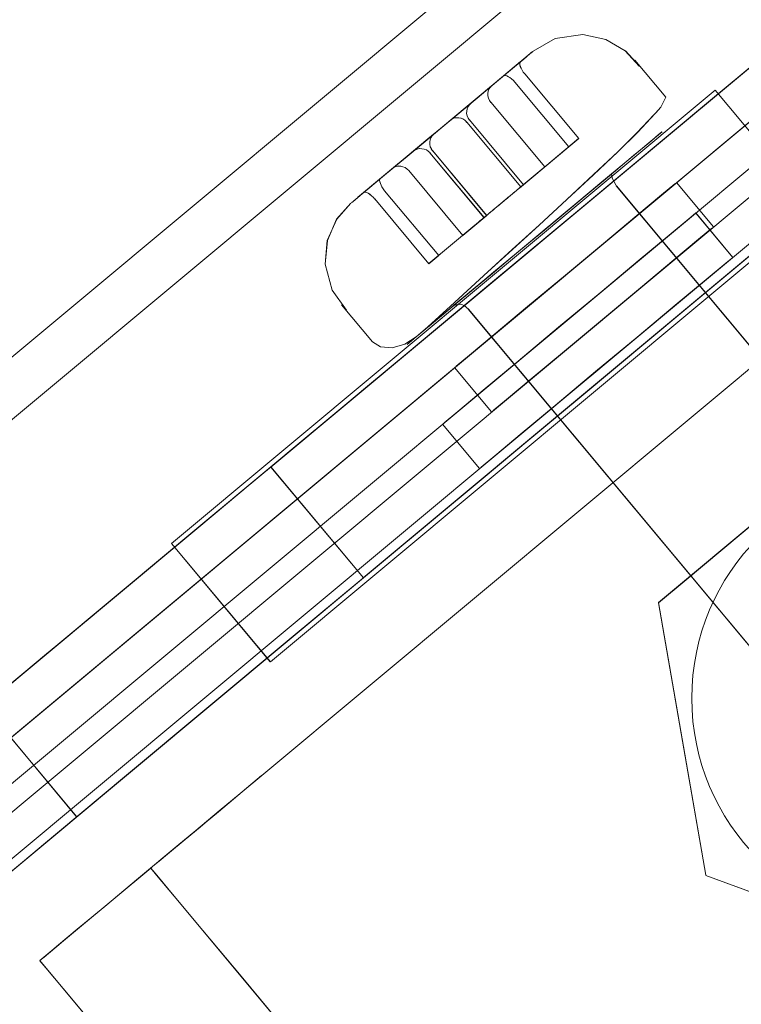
# Model space of a CAD drawing. Header units: millimetres. Extents: x -125266 to 274256, y -711690 to -301689.
# Tile 100 of 256: x -53592 to -53577, y -360702 to -360682. Entities that reach past the tile are written whole.
import ezdxf

# ---------------------------------------------------------------- set-up
doc = ezdxf.new("R2010")
doc.units = ezdxf.units.MM
for name, color, linetype, lineweight in [('AD Wall', 8, 'Continuous', 15), ('ARCH', 7, 'Continuous', 0), ('Equipment', 8, 'Continuous', 0), ('Legend', 5, 'Continuous', 0), ('MEPTEK-TEXT1', 7, 'Continuous', 30)]:
    doc.layers.add(name, color=color, linetype=linetype, lineweight=lineweight)
doc.layers.add('Light Equipment', color=8, linetype='Continuous')
doc.styles.get("Standard").update_dxf_attribs({"font": 'ARIALN.TTF'})
pattern_1 = [(22.867872, (419150.544, -703283.92), (-30.845707, 73.1364), [])]

# ---------------------------------------------------------------- blocks, each defined once
blk = doc.blocks.new('A$Cf0359734')
at = {"layer": 'Equipment', "extrusion": (0, 0, -1), "elevation": -15}
for points in [[(-610.078, 1224.798, -3.802846), (-1131.035, 947.449, 3.802846)], [(-563.585, 1106.137, -3.146449), (-1057.949, 842.946, 3.146449)]]:
    blk.add_lwpolyline(points, format="xyb", close=True, dxfattribs=at)
for points in [[(-591.722, 1158.987, -3.538831), (-1086.084, 895.797), (-1091.774, 906.486), (-1091.58, 906.121), (-1086.084, 895.797), (-1084.559, 898.382), (-1083.015, 900.957), (-1081.46, 903.525), (-1079.888, 906.087), (-1078.303, 908.636), (-1076.702, 911.181)], [(-1077.22, 914.233), (-1087.359, 908.836), (-1091.168, 906.808, 3.626728), (-598.019, 1169.352)], [(-597.218, 1169.311, -3.616317), (-1091.58, 906.121), (-1091.532, 906.208), (-1091.475, 906.293), (-1091.426, 906.38), (-1091.369, 906.465), (-1091.32, 906.552), (-1091.272, 906.639), (-1091.215, 906.724), (-1091.168, 906.808), (-598.022, 1169.351)], [(-597.218, 1169.31, -3.616317), (-1091.582, 906.12, 3.616317), (-597.219, 1169.312)], [(-591.722, 1158.988, -3.538831), (-1086.084, 895.795), (-1084.554, 898.384), (-1083.015, 900.956), (-1081.455, 903.526), (-1079.889, 906.086), (-1078.304, 908.635), (-1076.703, 911.179)], [(-599.158, 1041.719, -0.011713), (-984.646, 836.489), (-990.409, 833.326), (-995.883, 829.759), (-1000.962, 825.886), (-1005.713, 821.665), (-1011.224, 815.871), (-1016.164, 809.592), (-1020.378, 803.047), (-1023.979, 796.101), (-1025.529, 792.694), (-1080.437, 895.526, 3.572618), (-594.649, 1154.151, -3.572618), (-1080.436, 895.526, 3.572618), (-594.65, 1154.151, -3.572618), (-1080.31, 895.593), (-1031.842, 804.552), (-1031.857, 804.516), (-1031.842, 804.552)], [(-546.271, 1063.035, -2.890001), (-1031.776, 804.429), (-1025.527, 792.692)]]:
    blk.add_lwpolyline(points, format="xyb", dxfattribs=at)
for points in [[(-251.206, 455.537), (-293.505, 534.988), (-288.21, 537.807), (-293.505, 534.988)], [(-251.206, 455.537), (-293.505, 534.988)], [(-256.117, 451.869), (-299.289, 532.962), (-300.348, 532.398)], [(-256.117, 451.87), (-299.29, 532.962)], [(-299.29, 532.961), (-300.349, 532.398), (-257.176, 451.305)], [(-300.349, 532.398), (-257.177, 451.306), (-257.543, 451.661), (-258.157, 451.884), (-258.968, 452.003), (-259.847, 452.072)], [(-258.62, 452.438), (-257.561, 453.002), (-298.665, 530.208)], [(-298.665, 530.209), (-257.562, 453.003)], [(-299.724, 529.644), (-258.621, 452.438), (-257.562, 453.001)], [(-299.725, 529.645), (-258.621, 452.439)], [(-269.897, 479.578), (-269.852, 479.494), (-269.717, 479.239), (-269.5, 478.832), (-269.209, 478.287), (-268.851, 477.614), (-268.446, 476.852), (-268.006, 476.026), (-267.546, 475.163), (-267.634, 475.327), (-267.896, 475.819), (-268.324, 476.624), (-268.916, 477.736), (-269.655, 479.123), (-270.531, 480.77), (-271.526, 482.638), (-272.623, 484.698), (-273.798, 486.906), (-275.033, 489.225), (-276.304, 491.612), (-277.589, 494.026), (-278.857, 496.409), (-280.095, 498.733), (-281.27, 500.941)], [(-286.346, 510.475), (-286.259, 510.311), (-285.996, 509.818), (-285.568, 509.013), (-284.979, 507.907), (-284.238, 506.515), (-283.361, 504.868), (-282.366, 502.999), (-281.27, 500.94), (-280.094, 498.732), (-278.86, 496.413), (-277.589, 494.025), (-276.306, 491.616), (-275.035, 489.229), (-273.798, 486.905), (-272.622, 484.697), (-271.526, 482.637), (-270.531, 480.768), (-269.654, 479.122), (-268.916, 477.735), (-268.324, 476.623), (-267.895, 475.818), (-267.633, 475.326), (-267.546, 475.162)], [(-281.09, 500.602), (-280.146, 498.829), (-279.125, 496.912), (-278.049, 494.89), (-276.947, 492.82), (-275.842, 490.744), (-274.768, 488.727), (-273.745, 486.805), (-272.803, 485.037), (-271.961, 483.454), (-271.242, 482.104), (-270.664, 481.019), (-270.241, 480.225), (-269.982, 479.737), (-269.897, 479.579)], [(-285.015, 501.59), (-283.918, 499.531), (-282.743, 497.323), (-281.506, 494.999), (-280.237, 492.617), (-278.952, 490.202), (-277.681, 487.815), (-276.446, 485.496), (-275.271, 483.288), (-274.175, 481.229), (-273.18, 479.36), (-272.303, 477.713), (-271.565, 476.326), (-270.973, 475.214), (-270.544, 474.409), (-270.282, 473.917), (-270.195, 473.753), (-267.548, 475.162), (-270.195, 473.753), (-260.795, 456.097)], [(-285.014, 501.589), (-283.918, 499.53), (-282.743, 497.322), (-281.508, 495.003), (-280.237, 492.615), (-278.954, 490.207), (-277.683, 487.819), (-276.446, 485.495), (-275.27, 483.287), (-274.174, 481.227), (-273.179, 479.359), (-272.302, 477.712), (-271.564, 476.325), (-270.972, 475.213), (-270.544, 474.408), (-270.282, 473.916), (-270.194, 473.752)], [(-272.546, 478.169), (-272.63, 478.328), (-272.889, 478.815), (-273.312, 479.609), (-273.89, 480.694), (-274.609, 482.044), (-275.452, 483.627), (-276.393, 485.395), (-277.416, 487.317), (-278.49, 489.334), (-279.595, 491.41), (-280.697, 493.48), (-281.774, 495.502), (-282.794, 497.419), (-283.738, 499.192), (-284.578, 500.77), (-285.297, 502.12), (-285.875, 503.205), (-286.3, 504.005), (-286.557, 504.487), (-286.644, 504.651), (-283.997, 506.06), (-286.644, 504.651)], [(-280.353, 499.219), (-273.538, 486.417)], [(-276.186, 485.007), (-283.002, 497.809), (-280.355, 499.218), (-283.002, 497.809)], [(-277.489, 497.014), (-277.099, 497.201), (-276.637, 497.264), (-276.152, 497.182), (-275.656, 496.889), (-275.331, 496.471)], [(-278.243, 496.621), (-277.359, 497.092)], [(-279.14, 497.149), (-279.14, 497.149)], [(-278.211, 496.355), (-278.225, 496.395), (-278.244, 496.623)], [(-275.243, 496.306), (-275.324, 496.459), (-275.316, 496.443), (-275.293, 496.401), (-275.212, 496.247), (-275.068, 495.977), (-274.865, 495.596), (-274.617, 495.13), (-274.338, 494.606), (-274.062, 494.087), (-273.802, 493.6), (-273.583, 493.187), (-273.27, 492.6), (-273.103, 492.287)], [(-273.102, 492.285), (-273.063, 492.211), (-273.021, 492.132), (-273.052, 492.19), (-273.133, 492.343), (-273.277, 492.613), (-273.48, 492.995), (-273.728, 493.461), (-274.007, 493.985), (-274.283, 494.503), (-274.543, 494.991), (-274.762, 495.404), (-275.075, 495.991), (-275.242, 496.304)], [(-274.326, 494.584), (-274.955, 495.764), (-275.172, 496.172)], [(-275.317, 490.06), (-275.461, 490.343), (-275.733, 490.919), (-276.187, 491.873), (-276.482, 492.491), (-276.807, 493.167), (-277.14, 493.88), (-277.458, 494.567), (-277.745, 495.195), (-277.97, 495.721), (-278.212, 496.353)], [(-274.645, 494.647), (-274.606, 494.675), (-274.569, 494.708), (-274.538, 494.752), (-274.523, 494.801), (-274.513, 494.846), (-274.512, 494.895), (-274.524, 494.943), (-274.541, 494.988), (-275.17, 496.169)], [(-275.17, 496.17), (-275.167, 496.151), (-275.169, 496.13), (-275.182, 496.103), (-275.203, 496.078), (-275.229, 496.05), (-275.266, 496.017), (-275.305, 495.989), (-275.348, 495.967)], [(-276.764, 494.908), (-276.891, 495.146), (-275.345, 495.969)], [(-275.22, 495.731), (-275.178, 495.754), (-275.133, 495.771), (-275.09, 495.78), (-275.053, 495.786), (-275.015, 495.793), (-274.986, 495.788), (-274.967, 495.778), (-274.953, 495.765)], [(-276.136, 493.728), (-276.765, 494.909), (-275.219, 495.732)], [(-274.803, 495.479), (-274.281, 494.5), (-274.309, 494.539), (-274.339, 494.571), (-274.378, 494.591), (-274.421, 494.609), (-274.467, 494.618), (-274.52, 494.617), (-274.568, 494.605), (-274.611, 494.582)], [(-274.54, 494.986), (-274.802, 495.478), (-274.785, 495.433), (-274.776, 495.39), (-274.78, 495.347), (-274.79, 495.301), (-274.807, 495.258), (-274.838, 495.214), (-274.875, 495.181), (-274.915, 495.153)], [(-274.913, 495.158), (-276.459, 494.334), (-276.197, 493.842)], [(-276.261, 493.963), (-276.458, 494.334), (-276.89, 495.144)], [(-280.173, 494.5), (-279.114, 495.064)], [(-275.844, 491.05), (-275.996, 491.336), (-276.284, 491.876), (-276.484, 492.252), (-276.718, 492.692), (-276.974, 493.173), (-277.225, 493.645), (-277.453, 494.073), (-277.636, 494.418), (-277.769, 494.666), (-277.845, 494.809), (-277.873, 494.862), (-277.797, 494.719)], [(-274.325, 494.582), (-274.063, 494.089)], [(-274.61, 494.585), (-276.156, 493.762)], [(-274.645, 494.65), (-276.19, 493.827)], [(-277.798, 494.72), (-277.645, 494.434), (-277.358, 493.894), (-277.158, 493.519), (-276.924, 493.079), (-276.667, 492.597), (-276.416, 492.126), (-276.188, 491.697), (-276.005, 491.353), (-275.873, 491.104), (-275.796, 490.961), (-275.771, 490.914), (-275.844, 491.051)], [(-277.981, 494.534), (-277.842, 494.642), (-277.796, 494.721)], [(-280.782, 494.065), (-279.724, 494.629)], [(-274.02, 494.009), (-274.282, 494.501)], [(-276.155, 493.763), (-276.459, 494.335)], [(-288.354, 489.011), (-277.983, 494.533)], [(-273.174, 492.419), (-273.391, 492.827), (-274.019, 494.007)], [(-274.065, 494.093), (-273.543, 493.113), (-273.805, 493.605)], [(-274.064, 494.092), (-274.047, 494.046), (-274.038, 494.004), (-274.042, 493.961), (-274.051, 493.915), (-274.069, 493.871), (-274.1, 493.828), (-274.137, 493.795), (-274.176, 493.767)], [(-276.197, 493.844), (-276.192, 493.833), (-276.189, 493.828), (-276.192, 493.833), (-276.197, 493.844), (-276.209, 493.865), (-276.223, 493.891), (-276.24, 493.923), (-276.262, 493.965)], [(-274.143, 493.707), (-274.097, 493.724), (-274.049, 493.736), (-274.001, 493.734), (-273.955, 493.725), (-273.904, 493.705), (-273.863, 493.679), (-273.83, 493.642), (-273.802, 493.603)], [(-275.416, 492.376), (-275.721, 492.948), (-274.175, 493.771)], [(-275.894, 493.273), (-276.156, 493.765)], [(-276.135, 493.727), (-276.113, 493.684), (-276.09, 493.642), (-276.068, 493.6), (-276.045, 493.557), (-276.025, 493.52), (-276.008, 493.488), (-275.991, 493.457), (-275.98, 493.435)], [(-273.804, 493.603), (-273.175, 492.423)], [(-275.687, 492.885), (-274.141, 493.708)], [(-275.982, 493.438), (-275.719, 492.946)], [(-275.418, 492.376), (-273.872, 493.199), (-273.827, 493.217), (-273.779, 493.229), (-273.731, 493.227), (-273.688, 493.223), (-273.639, 493.208), (-273.598, 493.182), (-273.568, 493.151), (-273.54, 493.111)], [(-275.74, 492.984), (-275.763, 493.027), (-275.785, 493.069), (-275.808, 493.111), (-275.83, 493.154), (-275.85, 493.191), (-275.867, 493.223), (-275.884, 493.254), (-275.892, 493.27)], [(-275.111, 491.802), (-275.739, 492.983)], [(-275.112, 491.801), (-273.566, 492.625), (-273.524, 492.647), (-273.485, 492.675), (-273.453, 492.705), (-273.427, 492.733), (-273.401, 492.76), (-273.388, 492.787), (-273.386, 492.809), (-273.389, 492.828)], [(-275.614, 492.748), (-274.986, 491.567)], [(-275.417, 492.377), (-275.679, 492.87)], [(-275.678, 492.867), (-275.683, 492.878), (-275.686, 492.883), (-275.683, 492.878), (-275.678, 492.867), (-275.666, 492.846), (-275.652, 492.82), (-275.635, 492.788), (-275.613, 492.746)], [(-273.174, 492.421), (-273.188, 492.434), (-273.207, 492.444), (-273.237, 492.449), (-273.269, 492.445), (-273.306, 492.439), (-273.354, 492.427), (-273.4, 492.409), (-273.442, 492.387)], [(-273.44, 492.388), (-274.986, 491.565)], [(-273.014, 492.119), (-272.866, 491.701), (-272.854, 491.219), (-272.995, 490.743), (-273.335, 490.297), (-273.768, 490.025)], [(-274.985, 491.566), (-275.111, 491.804)], [(-275.792, 490.952), (-275.783, 490.936), (-275.803, 490.959), (-275.838, 490.988), (-275.86, 491.004), (-275.871, 491.011), (-275.882, 491.019), (-275.898, 491.024), (-275.909, 491.032), (-275.934, 491.039), (-275.993, 491.035), (-276.104, 491.003)], [(-276.102, 491.002), (-286.473, 485.481)], [(-273.633, 490.09), (-274.517, 489.62)], [(-274.516, 489.62), (-274.708, 489.586), (-274.938, 489.661), (-275.157, 489.829), (-275.313, 490.059)], [(-276.293, 489.767), (-277.352, 489.204)], [(-276.504, 488.582), (-277.562, 488.018)], [(-282.056, 486.838), (-282.056, 486.838)], [(-273.539, 486.419), (-259.088, 459.275)], [(-273.537, 486.42), (-273.537, 486.42)], [(-276.187, 485.009), (-261.736, 457.865)], [(-276.189, 485.008), (-276.189, 485.008)], [(-272.229, 484.167), (-272.229, 484.167)], [(-275.051, 482.665), (-275.051, 482.665)], [(-285.1, 481.963), (-285.1, 481.963)], [(-278.292, 475.673), (-276.952, 476.387), (-275.857, 476.97), (-275.041, 477.404), (-274.538, 477.672), (-274.369, 477.762), (-274.397, 477.815), (-274.476, 477.963), (-274.606, 478.207), (-274.78, 478.535), (-274.995, 478.937), (-275.24, 479.398), (-275.505, 479.896), (-275.778, 480.409), (-275.505, 479.896), (-275.24, 479.398), (-274.995, 478.937), (-274.78, 478.535), (-274.606, 478.207), (-274.476, 477.963), (-274.397, 477.815), (-274.369, 477.762), (-272.96, 475.115), (-274.369, 477.762), (-274.538, 477.672), (-275.041, 477.404), (-275.857, 476.97), (-276.952, 476.387), (-278.292, 475.673)], [(-275.779, 480.409), (-275.779, 480.409)], [(-275.779, 480.409), (-275.779, 480.409)], [(-269.897, 479.577), (-272.544, 478.168)], [(-270.194, 473.752), (-270.654, 474.615), (-271.093, 475.441), (-271.502, 476.208), (-271.857, 476.876), (-272.147, 477.421), (-272.367, 477.834), (-272.5, 478.083), (-272.545, 478.167), (-269.898, 479.577)], [(-272.548, 478.168), (-272.548, 478.168)], [(-274.37, 477.762), (-274.37, 477.762)], [(-274.37, 477.762), (-274.37, 477.762)], [(-272.961, 475.114), (-272.961, 475.114)], [(-272.961, 475.114), (-272.961, 475.114)]]:
    blk.add_lwpolyline(points, dxfattribs=at)
for points in [[(-291.332, 528.779), (-255.144, 460.805)], [(-286.589, 500.715), (-275.779, 480.411)], [(-286.589, 500.715), (-275.779, 480.411)], [(-279.137, 497.147), (-272.229, 484.171)], [(-281.964, 495.642), (-279.137, 497.147)], [(-278.324, 495.709), (-278.09, 495.27), (-277.65, 494.444), (-277.34, 493.861), (-276.98, 493.184), (-276.588, 492.448), (-276.196, 491.712), (-275.846, 491.055), (-275.562, 490.521), (-275.362, 490.145), (-275.243, 489.922), (-275.201, 489.843), (-275.317, 490.06), (-275.55, 490.499), (-275.993, 491.331), (-276.3, 491.908), (-276.664, 492.591), (-277.056, 493.327), (-277.445, 494.057), (-277.797, 494.719), (-278.079, 495.248), (-278.279, 495.624), (-278.397, 495.847), (-278.44, 495.926)], [(-275.054, 482.667), (-281.962, 495.643)], [(-277.703, 492.416), (-278.185, 493.321), (-278.611, 494.12), (-278.924, 494.708), (-279.093, 495.026), (-278.924, 494.708), (-278.611, 494.12), (-278.185, 493.321), (-277.703, 492.416), (-277.221, 491.51), (-276.796, 490.711), (-276.483, 490.123), (-276.314, 489.806), (-276.483, 490.123), (-276.796, 490.711), (-277.221, 491.51)], [(-279.723, 494.629), (-279.636, 494.465), (-279.385, 493.994), (-278.993, 493.258), (-278.508, 492.347), (-277.981, 491.357), (-277.465, 490.389), (-277.023, 489.557), (-276.699, 488.948), (-276.527, 488.626), (-276.699, 488.948), (-277.023, 489.557), (-277.465, 490.389), (-277.981, 491.357), (-278.508, 492.347), (-278.993, 493.258), (-279.385, 493.994), (-279.636, 494.465)], [(-278.763, 491.852), (-278.281, 490.946), (-277.855, 490.147), (-277.542, 489.559), (-277.373, 489.242), (-277.542, 489.559), (-277.855, 490.147), (-278.281, 490.946), (-278.763, 491.852), (-279.245, 492.757), (-279.67, 493.556), (-279.983, 494.144), (-280.152, 494.462), (-279.983, 494.144), (-279.67, 493.556), (-279.245, 492.757)], [(-280.782, 494.065), (-280.695, 493.901), (-280.444, 493.43), (-280.052, 492.694), (-279.568, 491.783), (-279.041, 490.793), (-278.525, 489.824), (-278.082, 488.993), (-277.758, 488.384), (-277.586, 488.061), (-277.758, 488.384), (-278.082, 488.993), (-278.525, 489.824), (-279.041, 490.793), (-279.568, 491.783), (-280.052, 492.694), (-280.444, 493.43), (-280.695, 493.901)], [(-285.101, 481.965), (-282.057, 486.84), (-284.76, 491.917), (-283.782, 490.08), (-282.407, 487.497), (-282.057, 486.84), (-283.689, 484.225)], [(-273.54, 486.418), (-276.187, 485.009)], [(-272.226, 484.172), (-275.054, 482.667)], [(-290.847, 482.158), (-288.183, 482.068), (-285.102, 481.962)], [(-275.778, 480.408), (-275.228, 479.376), (-274.701, 478.386), (-274.213, 477.47), (-273.785, 476.665), (-273.435, 476.009), (-273.173, 475.516), (-273.013, 475.214), (-272.959, 475.114), (-274.368, 477.761), (-272.959, 475.114), (-273.013, 475.214), (-273.173, 475.516), (-273.435, 476.009), (-273.785, 476.665), (-274.213, 477.47), (-274.701, 478.386), (-275.228, 479.376)], [(-696.698, 249.523), (-698.107, 252.171), (-274.369, 477.762), (-698.107, 252.171), (-698.135, 252.224), (-698.214, 252.372), (-698.344, 252.615), (-698.519, 252.944), (-698.733, 253.346), (-698.978, 253.806), (-699.243, 254.304), (-699.516, 254.818), (-699.243, 254.304), (-698.978, 253.806), (-698.733, 253.346), (-698.519, 252.944), (-698.344, 252.615), (-698.214, 252.372), (-698.135, 252.224), (-698.107, 252.171)], [(-698.106, 252.17), (-696.697, 249.522), (-272.959, 475.114), (-696.697, 249.522)], [(-272.961, 475.113), (-273.131, 475.023), (-273.628, 474.758), (-274.449, 474.321), (-275.545, 473.737), (-276.884, 473.024), (-278.409, 472.212), (-280.066, 471.33), (-281.787, 470.414), (-280.066, 471.33), (-278.409, 472.212), (-276.884, 473.024), (-275.545, 473.737), (-274.449, 474.321), (-273.628, 474.758), (-273.131, 475.023)]]:
    blk.add_lwpolyline(points, close=True, dxfattribs=at)
at = {"layer": 'Equipment', "extrusion": (0, 0, -1)}
blk.add_circle((-287.808, 487.037, -15), 4.711, dxfattribs=at)
for centre, radius, start, end in [((-625.132, 625.132, -15), 625.132, 145.142558, 90.917696), ((-624.647, 624.948, -15), 545.055, 148.86045, 87.1998), ((-624.649, 624.946, -15), 545.055, 148.86045, 87.1998), ((-624.649, 624.946, -15), 545.055, 148.86045, 87.1998), ((-624.649, 624.946, -15), 545.055, 148.86045, 87.1998), ((-624.648, 624.948, -15), 535.053, 147.01591, 89.04434), ((-624.648, 624.948, -15), 535.053, 147.01591, 89.04434)]:
    blk.add_arc(centre, radius, start, end, dxfattribs=at)
blk = doc.blocks.new('ARCH')
at = {"layer": 'AD Wall', "lineweight": 0}
h = blk.add_hatch(dxfattribs=at)
h.set_pattern_fill('ANSI31', color=256, scale=25, angle=-22.1321)
h.set_pattern_definition(pattern_1)
edge = h.paths.add_edge_path()
edge.add_arc((-53209.777, -360694.998), 761.132, 66.950176, 372.725314)
edge.add_line((-52467.341, -360527.338), (-52564.885, -360549.366))
edge.add_arc((-53209.777, -360694.998), 661.132, -293.049824, 12.725314, ccw=False)
edge.add_line((-52950.923, -360086.648), (-52911.77, -359994.631))
h = blk.add_hatch(dxfattribs=at)
h.set_pattern_fill('ANSI31', color=256, scale=25, angle=-22.1321)
h.set_pattern_definition(pattern_1)
edge = h.paths.add_edge_path()
edge.add_arc((-53209.777, -360694.998), 761.132, 66.950176, 372.725314)
edge.add_line((-52467.341, -360527.338), (-52564.885, -360549.366))
edge.add_arc((-53209.777, -360694.998), 661.132, -293.049824, 12.725314, ccw=False)
edge.add_line((-52950.923, -360086.648), (-52911.77, -359994.631))
at = {"layer": 'Legend'}
h = blk.add_hatch(dxfattribs=at)
h.set_pattern_fill('STARS', color=8, scale=10)
h.set_pattern_definition([(0, (0, 0), (0, 54.9926), [31.75, -31.75]), (60, (0, 0), (-47.624989, 27.4963), [31.75, -31.75]), (120, (15.875, 27.496), (-47.624989, -27.4963), [31.75, -31.75])])
edge = h.paths.add_edge_path()
edge.add_arc((-51817.979, -363404.309), 5191.63, 61.936933, 83.981486, ccw=False)
edge.add_arc((-50530.279, -361455.371), 2874.426, 46.910911, 66.315287, ccw=False)
edge.add_arc((-45770.4, -356341.816), 4111.638, 227.149807, 245.105568)
edge.add_arc((-47880.956, -360748.276), 776.117, 2.362346, 60.704003, ccw=False)
edge.add_line((-47105.498, -360716.285), (-47005.58, -360716.252))
edge.add_arc((-47880.491, -360747.808), 875.48, 2.065638, 60.978744)
edge.add_arc((-45770.4, -356341.816), 4011.638, 227.152741, 245.157892, ccw=False)
edge.add_arc((-50530.279, -361455.371), 2974.426, 46.914986, 66.241375)
edge.add_arc((-51817.979, -363404.309), 5291.63, 61.978166, 84.003452)
edge.add_arc((-52071.811, -370582.53), 12467.019, 86.2902578, 98.8797997)
edge.add_line((-53996.246, -358264.937), (-53996.246, -358366.16))
edge.add_arc((-52071.811, -370582.53), 12367.019, 86.2995301, 98.9521896, ccw=False)
h = blk.add_hatch(dxfattribs=at)
h.set_pattern_fill('STARS', color=8, scale=10)
h.set_pattern_definition([(0, (0, 0), (0, 54.9926), [31.75, -31.75]), (60, (0, 0), (-47.624989, 27.4963), [31.75, -31.75]), (120, (15.875, 27.496), (-47.624989, -27.4963), [31.75, -31.75])])
h.paths.add_polyline_path([(-51273.638, -358241.295, -0.096485), (-49375.612, -358823.058, -0.08487), (-48566.659, -359356.199, 0.078507), (-47501.185, -360071.421, -0.271382), (-47105.488, -360746.313), (-47005.488, -360746.284, 0.272593), (-47455.766, -359982.253, -0.078724), (-48498.5, -359283.025, 0.084528), (-49331.929, -358733.025, 0.0964), (-51265.17, -358141.634, 0.054377), (-53966.246, -358260.287), (-53966.246, -358361.472, -0.054648)])
at = {"layer": 'AD Wall', "lineweight": 0, "extrusion": (0, 0, -1)}
for radius in [761.132, 761.132, 661.132, 661.132]:
    blk.add_arc((53209.777, -360694.998, -5.049), radius, 167.274686, 113.049824, dxfattribs=at)
at = {"layer": 'Light Equipment', "lineweight": 0, "extrusion": (0, 0, -1), "elevation": -5.049}
for points in [[(52997.285, -360133.855, -3.802846), (52619.203, -360587.036, 3.802846)], [(53085.056, -360226.257, -3.146449), (52726.274, -360656.304, 3.146449)]]:
    blk.add_lwpolyline(points, format="xyb", close=True, dxfattribs=at)
for points in [[(52681.566, -360597.53), (52674.208, -360606.349), (52671.443, -360609.663, 3.626728), (53029.343, -360180.672)], [(53030.101, -360180.409, -3.616317), (52671.32, -360610.454), (52671.332, -360610.355), (52671.353, -360610.255), (52671.365, -360610.156), (52671.386, -360610.056), (52671.399, -360609.957), (52671.411, -360609.858), (52671.432, -360609.758), (52671.443, -360609.663), (53029.342, -360180.674)], [(53030.101, -360180.41, -3.616317), (52671.318, -360610.456, 3.616317), (53030.101, -360180.408)], [(53039.081, -360187.901, -3.538831), (52680.301, -360617.948), (52680.744, -360614.974), (52681.2, -360612.012), (52681.677, -360609.043), (52682.163, -360606.082), (52682.671, -360603.124), (52683.196, -360600.164)], [(53039.082, -360187.901, -3.538831), (52680.301, -360617.947), (52671.003, -360610.189), (52671.321, -360610.454), (52680.301, -360617.947), (52680.74, -360614.977), (52681.2, -360612.01), (52681.673, -360609.046), (52682.163, -360606.081), (52682.671, -360603.122), (52683.196, -360600.162)], [(53076.373, -360299.33, -0.011713), (52796.609, -360634.668), (52792.462, -360639.77), (52788.735, -360645.136), (52785.489, -360650.637), (52782.678, -360656.337), (52779.757, -360663.781), (52777.546, -360671.458), (52776.108, -360679.109), (52775.39, -360686.899), (52775.238, -360690.639), (52685.634, -360616.071, 3.572618), (53038.192, -360193.484, -3.572618), (52685.634, -360616.07, 3.572618), (53038.191, -360193.484, -3.572618), (52685.726, -360615.961), (52764.922, -360682.033), (52764.921, -360682.072), (52764.922, -360682.033)], [(53117.333, -360259.66, -2.890001), (52765.029, -360682.122), (52775.24, -360690.64)]]:
    blk.add_lwpolyline(points, format="xyb", dxfattribs=at)
for points in [[(53619.528, -360711.232), (53550.413, -360653.571), (53554.256, -360648.965), (53550.413, -360653.571)], [(53619.528, -360711.232), (53550.413, -360653.571)], [(53616.361, -360716.48), (53545.819, -360657.627), (53545.05, -360658.549)], [(53616.36, -360716.479), (53545.818, -360657.627)], [(53545.818, -360657.628), (53545.05, -360658.549), (53615.592, -360717.401)], [(53545.049, -360658.549), (53615.592, -360717.401), (53615.119, -360717.21), (53614.465, -360717.235), (53613.669, -360717.43), (53612.829, -360717.697)], [(53547.434, -360659.942), (53614.596, -360715.974)], [(53613.828, -360716.896), (53614.596, -360715.975), (53547.434, -360659.943)], [(53546.666, -360660.864), (53613.828, -360716.896), (53614.596, -360715.975)], [(53546.665, -360660.864), (53613.827, -360716.896)], [(53566.28, -360673.581), (53566.423, -360673.7), (53566.851, -360674.058), (53567.551, -360674.642), (53568.514, -360675.445), (53569.725, -360676.455), (53571.157, -360677.65), (53572.783, -360679.006), (53574.575, -360680.501), (53576.495, -360682.103), (53578.512, -360683.786), (53580.589, -360685.519), (53582.685, -360687.267), (53584.762, -360689), (53586.784, -360690.687), (53588.704, -360692.289), (53590.496, -360693.784), (53592.121, -360695.14), (53593.554, -360696.335), (53594.76, -360697.342), (53595.728, -360698.149), (53596.428, -360698.733), (53596.856, -360699.09), (53596.999, -360699.209)], [(53593.157, -360696.004), (53593.23, -360696.066), (53593.452, -360696.25), (53593.806, -360696.546), (53594.281, -360696.942), (53594.865, -360697.43), (53595.529, -360697.983), (53596.247, -360698.582), (53596.998, -360699.209), (53596.855, -360699.089), (53596.427, -360698.732), (53595.727, -360698.148), (53594.76, -360697.341), (53593.553, -360696.334), (53592.121, -360695.14), (53590.495, -360693.783), (53588.703, -360692.289), (53586.783, -360690.686), (53584.766, -360689.003), (53582.689, -360687.271), (53580.588, -360685.518), (53578.516, -360683.789), (53576.494, -360682.103), (53574.574, -360680.5)], [(53574.868, -360680.746), (53576.411, -360682.033), (53578.078, -360683.424), (53579.837, -360684.892), (53581.638, -360686.394), (53583.444, -360687.9), (53585.198, -360689.364), (53586.87, -360690.759), (53588.408, -360692.042), (53589.785, -360693.191), (53590.96, -360694.171), (53591.904, -360694.959), (53592.595, -360695.535), (53593.018, -360695.889), (53593.157, -360696.004)], [(53570.86, -360681.309), (53572.652, -360682.804), (53574.572, -360684.406), (53576.594, -360686.093), (53578.666, -360687.822), (53580.767, -360689.574), (53582.844, -360691.307), (53584.861, -360692.99), (53586.781, -360694.592), (53588.573, -360696.087), (53590.199, -360697.443), (53591.631, -360698.638), (53592.838, -360699.645), (53593.805, -360700.452), (53594.505, -360701.036), (53594.933, -360701.393), (53595.076, -360701.512), (53596.997, -360699.21), (53595.076, -360701.512), (53610.435, -360714.326)], [(53570.861, -360681.31), (53572.653, -360682.805), (53574.573, -360684.407), (53576.59, -360686.09), (53578.667, -360687.823), (53580.763, -360689.571), (53582.84, -360691.304), (53584.862, -360692.991), (53586.782, -360694.593), (53588.574, -360696.088), (53590.2, -360697.444), (53591.632, -360698.639), (53592.838, -360699.646), (53593.806, -360700.453), (53594.506, -360701.037), (53594.934, -360701.394), (53595.077, -360701.513)], [(53591.235, -360698.308), (53591.096, -360698.192), (53590.673, -360697.839), (53589.982, -360697.262), (53589.038, -360696.475), (53587.863, -360695.495), (53586.486, -360694.346), (53584.948, -360693.063), (53583.276, -360691.668), (53581.522, -360690.204), (53579.716, -360688.698), (53577.915, -360687.196), (53576.156, -360685.728), (53574.489, -360684.337), (53572.946, -360683.05), (53571.574, -360681.905), (53570.399, -360680.925), (53569.455, -360680.137), (53568.76, -360679.557), (53568.341, -360679.207), (53568.198, -360679.088), (53570.119, -360676.786), (53568.198, -360679.088)], [(53576.072, -360681.75), (53587.208, -360691.041)], [(53585.286, -360693.344), (53574.15, -360684.054), (53576.071, -360681.751), (53574.15, -360684.054)], [(53579.556, -360682.714), (53579.846, -360682.393), (53580.251, -360682.161), (53580.731, -360682.054), (53581.301, -360682.139), (53581.759, -360682.404)], [(53585.401, -360685.441), (53585.465, -360685.495), (53585.534, -360685.552), (53585.483, -360685.51), (53585.35, -360685.399), (53585.115, -360685.203), (53584.783, -360684.926), (53584.378, -360684.588), (53583.922, -360684.208), (53583.471, -360683.831), (53583.047, -360683.478), (53582.688, -360683.178), (53582.177, -360682.751), (53581.905, -360682.525)], [(53581.903, -360682.523), (53581.77, -360682.412), (53581.783, -360682.423), (53581.82, -360682.454), (53581.954, -360682.565), (53582.189, -360682.761), (53582.52, -360683.038), (53582.926, -360683.376), (53583.382, -360683.757), (53583.833, -360684.133), (53584.257, -360684.487), (53584.616, -360684.786), (53585.127, -360685.213), (53585.399, -360685.439)], [(53583.401, -360683.773), (53582.374, -360682.916), (53582.019, -360682.62)], [(53583.082, -360683.834), (53583.108, -360683.794), (53583.129, -360683.749), (53583.142, -360683.697), (53583.137, -360683.646), (53583.129, -360683.6), (53583.112, -360683.555), (53583.082, -360683.515), (53583.049, -360683.479), (53582.022, -360682.623)], [(53582.021, -360682.622), (53582.031, -360682.638), (53582.037, -360682.658), (53582.036, -360682.688), (53582.026, -360682.719), (53582.012, -360682.754), (53581.99, -360682.799), (53581.964, -360682.84), (53581.934, -360682.877)], [(53579.005, -360683.361), (53579.647, -360682.592)], [(53582.14, -360683.047), (53582.171, -360683.01), (53582.206, -360682.977), (53582.243, -360682.952), (53582.275, -360682.933), (53582.307, -360682.913), (53582.336, -360682.906), (53582.358, -360682.908), (53582.375, -360682.915)], [(53581.021, -360684.391), (53580.813, -360684.218), (53581.935, -360682.873)], [(53582.622, -360683.123), (53583.474, -360683.834), (53583.434, -360683.808), (53583.394, -360683.79), (53583.351, -360683.785), (53583.304, -360683.785), (53583.258, -360683.794), (53583.209, -360683.815), (53583.169, -360683.844), (53583.138, -360683.881)], [(53583.051, -360683.481), (53582.623, -360683.124), (53582.656, -360683.159), (53582.681, -360683.195), (53582.693, -360683.237), (53582.701, -360683.283), (53582.701, -360683.33), (53582.689, -360683.382), (53582.667, -360683.426), (53582.641, -360683.467)], [(53582.047, -360685.247), (53581.02, -360684.39), (53582.142, -360683.045)], [(53579.135, -360683.595), (53579.107, -360683.564), (53579.003, -360683.36)], [(53577.975, -360683.21), (53577.975, -360683.21)], [(53582.641, -360683.462), (53581.519, -360684.807), (53581.948, -360685.165)], [(53584.188, -360688.336), (53583.948, -360688.128), (53583.479, -360687.698), (53582.699, -360686.985), (53582.193, -360686.524), (53581.636, -360686.02), (53581.06, -360685.485), (53580.507, -360684.968), (53580.004, -360684.494), (53579.597, -360684.092), (53579.135, -360683.598)], [(53583.403, -360683.774), (53583.831, -360684.132)], [(53583.901, -360684.19), (53583.473, -360683.833)], [(53583.137, -360683.878), (53582.015, -360685.223)], [(53583.081, -360683.832), (53581.959, -360685.177)], [(53583.828, -360684.129), (53584.68, -360684.84), (53584.252, -360684.483)], [(53583.829, -360684.13), (53583.862, -360684.165), (53583.887, -360684.201), (53583.899, -360684.243), (53583.907, -360684.289), (53583.907, -360684.336), (53583.895, -360684.388), (53583.874, -360684.433), (53583.847, -360684.473)], [(53585.284, -360685.344), (53584.929, -360685.048), (53583.902, -360684.191)], [(53581.842, -360685.077), (53581.52, -360684.808), (53580.815, -360684.22)], [(53584.254, -360684.484), (53585.281, -360685.341)], [(53583.901, -360684.516), (53583.937, -360684.483), (53583.977, -360684.454), (53584.022, -360684.437), (53584.068, -360684.429), (53584.123, -360684.428), (53584.171, -360684.436), (53584.216, -360684.458), (53584.256, -360684.484)], [(53582.781, -360685.859), (53583.903, -360684.515)], [(53583.223, -360686.228), (53582.726, -360685.814), (53583.848, -360684.469)], [(53583.221, -360686.229), (53584.343, -360684.884), (53584.378, -360684.851), (53584.418, -360684.822), (53584.463, -360684.805), (53584.505, -360684.793), (53584.556, -360684.788), (53584.603, -360684.797), (53584.643, -360684.815), (53584.684, -360684.841)], [(53580.134, -360684.954), (53580.383, -360685.162), (53580.852, -360685.554), (53581.179, -360685.826), (53581.562, -360686.145), (53581.981, -360686.495), (53582.391, -360686.837), (53582.764, -360687.148), (53583.063, -360687.398), (53583.279, -360687.578), (53583.404, -360687.682), (53583.445, -360687.717), (53583.325, -360687.617)], [(53583.326, -360687.618), (53583.078, -360687.41), (53582.608, -360687.018), (53582.281, -360686.745), (53581.899, -360686.426), (53581.479, -360686.077), (53581.07, -360685.735), (53580.697, -360685.424), (53580.397, -360685.174), (53580.181, -360684.993), (53580.056, -360684.89), (53580.01, -360684.851), (53580.135, -360684.955)], [(53582.016, -360685.222), (53581.519, -360684.807)], [(53580.034, -360685.196), (53580.122, -360685.044), (53580.135, -360684.953)], [(53583.721, -360686.646), (53584.843, -360685.301), (53584.874, -360685.265), (53584.9, -360685.224), (53584.917, -360685.184), (53584.931, -360685.149), (53584.945, -360685.113), (53584.947, -360685.083), (53584.94, -360685.063), (53584.931, -360685.047)], [(53581.946, -360685.163), (53581.956, -360685.171), (53581.96, -360685.175), (53581.956, -360685.171), (53581.946, -360685.163), (53581.928, -360685.148), (53581.905, -360685.129), (53581.877, -360685.106), (53581.84, -360685.075)], [(53572.506, -360694.219), (53580.033, -360685.197)], [(53578.017, -360686.053), (53578.785, -360685.132)], [(53585.283, -360685.343), (53585.265, -360685.336), (53585.244, -360685.333), (53585.214, -360685.34), (53585.186, -360685.356), (53585.154, -360685.376), (53585.114, -360685.405), (53585.078, -360685.438), (53585.048, -360685.475)], [(53582.443, -360685.578), (53582.014, -360685.22)], [(53582.048, -360685.248), (53582.085, -360685.279), (53582.122, -360685.31), (53582.159, -360685.341), (53582.196, -360685.371), (53582.228, -360685.398), (53582.255, -360685.421), (53582.283, -360685.444), (53582.301, -360685.46)], [(53585.545, -360685.562), (53585.839, -360685.893), (53586.033, -360686.335), (53586.081, -360686.829), (53585.934, -360687.37), (53585.635, -360687.785)], [(53585.049, -360685.473), (53583.927, -360686.818)], [(53582.299, -360685.458), (53582.727, -360685.815)], [(53582.694, -360685.787), (53582.657, -360685.756), (53582.62, -360685.726), (53582.583, -360685.695), (53582.546, -360685.664), (53582.514, -360685.637), (53582.487, -360685.614), (53582.459, -360685.591), (53582.445, -360685.58)], [(53583.722, -360686.645), (53582.695, -360685.788)], [(53577.616, -360686.686), (53578.384, -360685.764)], [(53582.9, -360685.959), (53583.927, -360686.815)], [(53583.222, -360686.228), (53582.794, -360685.87)], [(53582.796, -360685.872), (53582.786, -360685.864), (53582.782, -360685.86), (53582.786, -360685.864), (53582.796, -360685.872), (53582.814, -360685.887), (53582.837, -360685.906), (53582.865, -360685.93), (53582.902, -360685.96)], [(53583.928, -360686.817), (53583.721, -360686.644)], [(53583.412, -360687.69), (53583.425, -360687.701), (53583.399, -360687.686), (53583.355, -360687.673), (53583.329, -360687.667), (53583.316, -360687.664), (53583.303, -360687.661), (53583.286, -360687.663), (53583.273, -360687.66), (53583.247, -360687.662), (53583.194, -360687.688), (53583.103, -360687.76)], [(53585.736, -360687.674), (53585.094, -360688.443)], [(53583.106, -360687.759), (53575.579, -360696.781)], [(53585.095, -360688.442), (53584.93, -360688.546), (53584.689, -360688.564), (53584.422, -360688.49), (53584.191, -360688.336)], [(53583.393, -360688.976), (53582.625, -360689.897)], [(53583.645, -360690.153), (53582.877, -360691.074)], [(53587.206, -360691.039), (53610.818, -360710.739)], [(53587.208, -360691.038), (53587.208, -360691.038)], [(53589.268, -360692.632), (53589.268, -360692.632)], [(53585.284, -360693.343), (53608.896, -360713.043)], [(53585.283, -360693.345), (53585.283, -360693.345)], [(53579.159, -360693.86), (53579.159, -360693.86)], [(53587.22, -360695.086), (53587.22, -360695.086)], [(53595.077, -360701.513), (53594.326, -360700.887), (53593.608, -360700.287), (53592.94, -360699.73), (53592.359, -360699.246), (53591.885, -360698.85), (53591.526, -360698.551), (53591.309, -360698.37), (53591.236, -360698.309), (53593.157, -360696.006)], [(53593.158, -360696.005), (53591.237, -360698.308)], [(53586.852, -360702.784), (53587.824, -360701.619), (53588.619, -360700.665), (53589.211, -360699.956), (53589.576, -360699.519), (53589.699, -360699.371), (53589.653, -360699.333), (53589.524, -360699.225), (53589.312, -360699.048), (53589.026, -360698.81), (53588.676, -360698.518), (53588.276, -360698.184), (53587.843, -360697.823), (53587.396, -360697.45), (53587.843, -360697.823), (53588.276, -360698.184), (53588.676, -360698.518), (53589.026, -360698.81), (53589.312, -360699.048), (53589.524, -360699.225), (53589.653, -360699.333), (53589.699, -360699.371), (53592.002, -360701.292), (53589.699, -360699.371), (53589.576, -360699.519), (53589.211, -360699.956), (53588.619, -360700.665), (53587.824, -360701.619), (53586.852, -360702.784)], [(53587.395, -360697.451), (53587.395, -360697.451)], [(53587.395, -360697.451), (53587.395, -360697.451)], [(53591.233, -360698.309), (53591.233, -360698.309)], [(53589.698, -360699.372), (53589.698, -360699.372)], [(53589.698, -360699.372), (53589.698, -360699.372)], [(53578.176, -360699.523), (53578.176, -360699.523)], [(53592.001, -360701.293), (53592.001, -360701.293)], [(53592.001, -360701.293), (53592.001, -360701.293)]]:
    blk.add_lwpolyline(points, dxfattribs=at)
for points in [[(53554.765, -360658.505), (53613.895, -360707.836)], [(53569.732, -360682.713), (53587.394, -360697.449)], [(53569.732, -360682.713), (53587.394, -360697.449)], [(53577.979, -360683.211), (53589.267, -360692.629)], [(53575.927, -360685.67), (53577.979, -360683.211)], [(53579.274, -360684.237), (53579.656, -360684.556), (53580.374, -360685.155), (53580.881, -360685.578), (53581.471, -360686.069), (53582.111, -360686.604), (53582.751, -360687.138), (53583.322, -360687.614), (53583.787, -360688.002), (53584.114, -360688.275), (53584.308, -360688.436), (53584.377, -360688.494), (53584.188, -360688.336), (53583.806, -360688.017), (53583.083, -360687.414), (53582.581, -360686.995), (53581.986, -360686.5), (53581.346, -360685.966), (53580.711, -360685.435), (53580.135, -360684.955), (53579.674, -360684.571), (53579.347, -360684.298), (53579.154, -360684.137), (53579.085, -360684.079)], [(53581.089, -360687.053), (53580.302, -360686.396), (53579.606, -360685.816), (53579.095, -360685.39), (53578.819, -360685.159), (53579.095, -360685.39), (53579.606, -360685.816), (53580.302, -360686.396), (53581.089, -360687.053), (53581.877, -360687.71), (53582.572, -360688.291), (53583.084, -360688.717), (53583.36, -360688.948), (53583.084, -360688.717), (53582.572, -360688.291), (53581.877, -360687.71)], [(53587.216, -360695.086), (53575.928, -360685.668)], [(53578.385, -360685.764), (53578.527, -360685.883), (53578.937, -360686.225), (53579.577, -360686.759), (53580.37, -360687.42), (53581.231, -360688.138), (53582.074, -360688.842), (53582.797, -360689.445), (53583.326, -360689.887), (53583.607, -360690.121), (53583.326, -360689.887), (53582.797, -360689.445), (53582.074, -360688.842), (53581.231, -360688.138), (53580.37, -360687.42), (53579.577, -360686.759), (53578.937, -360686.225), (53578.527, -360685.883)], [(53580.321, -360687.975), (53581.108, -360688.632), (53581.804, -360689.212), (53582.315, -360689.639), (53582.591, -360689.869), (53582.315, -360689.639), (53581.804, -360689.212), (53581.108, -360688.632), (53580.321, -360687.975), (53579.533, -360687.318), (53578.838, -360686.738), (53578.326, -360686.311), (53578.05, -360686.081), (53578.326, -360686.311), (53578.838, -360686.738), (53579.533, -360687.318)], [(53577.616, -360686.686), (53577.759, -360686.805), (53578.168, -360687.147), (53578.809, -360687.681), (53579.601, -360688.342), (53580.462, -360689.06), (53581.305, -360689.763), (53582.028, -360690.366), (53582.557, -360690.808), (53582.838, -360691.043), (53582.557, -360690.808), (53582.028, -360690.366), (53581.305, -360689.763), (53580.462, -360689.06), (53579.601, -360688.342), (53578.809, -360687.681), (53578.168, -360687.147), (53577.759, -360686.805)], [(53578.174, -360699.522), (53579.157, -360693.858), (53574.74, -360690.174), (53576.338, -360691.507), (53578.586, -360693.382), (53579.157, -360693.858), (53578.631, -360696.895)], [(53587.205, -360691.04), (53585.284, -360693.343)], [(53589.269, -360692.627), (53587.217, -360695.086)], [(53587.397, -360697.451), (53588.295, -360698.2), (53589.156, -360698.919), (53589.953, -360699.583), (53590.653, -360700.167), (53591.224, -360700.644), (53591.652, -360701.001), (53591.915, -360701.22), (53592.002, -360701.293), (53589.7, -360699.372), (53592.002, -360701.293), (53591.915, -360701.22), (53591.652, -360701.001), (53591.224, -360700.644), (53590.653, -360700.167), (53589.953, -360699.583), (53589.156, -360698.919), (53588.295, -360698.2)], [(53284.476, -361069.902), (53282.173, -361067.981), (53589.699, -360699.371), (53282.173, -361067.981), (53282.127, -361067.943), (53281.998, -361067.835), (53281.786, -361067.658), (53281.501, -361067.42), (53281.151, -361067.128), (53280.75, -361066.794), (53280.317, -361066.433), (53279.87, -361066.06), (53280.317, -361066.433), (53280.75, -361066.794), (53281.151, -361067.128), (53281.501, -361067.42), (53281.786, -361067.658), (53281.998, -361067.835), (53282.127, -361067.943), (53282.173, -361067.981)], [(53572.779, -360701.507), (53575.281, -360700.587), (53578.174, -360699.525)], [(53282.174, -361067.982), (53284.477, -361069.903), (53592.003, -360701.293), (53284.477, -361069.903)], [(53592.001, -360701.295), (53591.878, -360701.442), (53591.517, -360701.875), (53590.921, -360702.589), (53590.126, -360703.542), (53589.154, -360704.708), (53588.047, -360706.034), (53586.845, -360707.475), (53585.596, -360708.972), (53586.845, -360707.475), (53588.047, -360706.034), (53589.154, -360704.708), (53590.126, -360703.542), (53590.921, -360702.589), (53591.517, -360701.875), (53591.878, -360701.442)]]:
    blk.add_lwpolyline(points, close=True, dxfattribs=at)
at = {"layer": 'Light Equipment', "lineweight": 0, "extrusion": (0, 0, -1)}
blk.add_circle((53573.756, -360695.843, -5.049), 4.711, dxfattribs=at)
for centre, radius, start, end in [((53209.26, -360695.008, -5.049), 625.132, 167.274686, 113.049824), ((53209.779, -360694.995, -5.049), 545.055, 170.99258, 109.33193), ((53209.777, -360694.998, -5.049), 545.055, 170.99258, 109.33193), ((53209.777, -360694.998, -5.049), 545.055, 170.99258, 109.33193), ((53209.777, -360694.998, -5.049), 545.055, 170.99258, 109.33193), ((53209.778, -360694.996, -5.049), 535.053, 169.14804, 111.17647), ((53209.778, -360694.996, -5.049), 535.053, 169.14804, 111.17647)]:
    blk.add_arc(centre, radius, start, end, dxfattribs=at)
at = {"layer": 'Equipment', "rotation": 337.8678715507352}
blk.add_blockref('A$Cf0359734', (-54023.845, -361038.564, -9.95), dxfattribs=at)

msp = doc.modelspace()

# ---------------------------------------------------------------- block references
at = {"layer": 'ARCH'}
msp.add_blockref('ARCH', (0, 0), dxfattribs=at)

# ---------------------------------------------------------------- texts
at = {"layer": 'MEPTEK-TEXT1', "char_height": 350, "attachment_point": 1}
for s, insert, width in [('{\\fCalibri|b0|i0|c0|p34;\\H1.28571x;\\C1;GENERAL GUIDELINES-HVAC :\\P\\fArial Narrow|b0|i0|c0|p34;\\H0.88889x;\\C256;\\P\\fCalibri|b0|i0|c0|p34;\\C4;DUCTING :\\H0.875x;\\P\\pi-1050,l1050,t1050;\\C256;1.^IDUCTING SHALL BE IN ACCORDANCE WITH IS 655, GALVANIZED IRON SHEET TO BE USED FOR ALL DUCTING WORKS. THERMAL INSULATION ON DUCTS SHALL BE 19 MM THICK. CLOSED CELL CLASS “O” BS 476 PART 6-7 FM APPROVED NITRILE RUBBER ELASTOMERIC INSULATION THERMAL CONDUCTIVITY 0.033 WATTS PER METER-KELVIN (W/(M.K)) AT 0°C FOR AIR CONDITIONING DUCTING. \\P2.^ITHERMAL INSULATION ON KITCHEN EXHAUST DUCTING SHALL BE 80 MM THICK ALUMINUM FOIL FACED RESIN BONDED FIBRE GLASS WOOL OF DENSITY NOT LESS THAN 48 KG/M3.\\P3.^ITHERMAL INSULATION ON FRESH AIR, SUPPLY AIR AND RETURN AIR SHALL BE 19MM THICK CLOSED CELL ANTI-MICROBIAL CLASS “O” BS 476 AND PART 6 & 7 FM APPROVED NITRILE RUBBER ELASTOMERIC INSULATION THERMAL CONDUCTIVITY 0.033 WATTS PER METER-KELVIN (W/ (M\\fArial|b0|i0|c0|p34;.\\fCalibri|b0|i0|c0|p34;K)) AT 0°C.\\P4.^IAPPROPRIATE NUMBER OF TRAP DOORS SHALL BE PROVIDED IN KITCHEN EXHAUST DUCTING FOR OIL/GREASE CLEANING PURPOSE.\\P5.^IDUCTING INSTALLATION WITH RESPECT TO FRESH AIR INTAKE, KITCHEN EXHAUST OUT FROM LOCATION UP TO LOUVERS AT FAÇADE SHALL BE IN THE SCOPE OF CONCESSIONER INCLUDING AIR WASHER, EXHAUST FAN SECTION DRY SCRUBBER ETC.\\P6.^IEACH AND EVERY KITCHEN EXHAUST HOOD SHOULD BE EQUIPPED WITH UL LISTED, WET CHEMICAL BASED, MECHANICALLY OPERATED, AUTOMATIC FIRE SUPPRESSION SYSTEM. SEPARATE DRAWING TO BE SUBMITTED FOR HOOD SUPPRESSION SYSTEM.\\P7.^ISUPPORTING OF DUCTING TO BE DONE WITH USING ANGLE 50X 50 X 5MM AND TIE ROD OF SIZE MINIMUM 10 MM DIA/ AS PER DUCT SIZE.\\P8.^IPOST COMPLETION OF ONSITE WORK, CONCESSIONAIRE HAS TO SHARE TESTING AND COMMISSIONING REPORT WITH DIAL.\\P9.^IINTEGRATION WITH FIRE ALARM SYSTEM, SO THAT AHU GET SWITCHED OFF IN CASE OF ANY FIRE INCIDENT.\\P10.^IFOR EQUIPMENT PLACEMENT STRUCTURAL DETAILS TO BE APPROVED BY STRUCTURAL CONSULTANT AND SAME TO BE SHARE WITH DIAL.\\P11.^ITRAP DOOR WITH PROPER ACCESS TO BE PROVIDED FOR FILTER AND COPPER COIL CLEANING.\\P12.^IKITCHEN VENTILATION SHALL COMPLY TO NFPA 96 GUIDELINE.}', (-102876.109, -301696.901), 28043.42879), ('{\\fCalibri|b0|i0|c0|p34;\\H1.28571x;\\C1;CHILLED WATER PIPING:-\\H0.77778x;\\P\\pi-1050,l1050,t1050;\\C256;1.^ICHILLED WATER PIPING SHALL BE CONFIRMING TO IS:1239 PART I CLASS ‘C’ HEAVY AND FITTING SHALL BE CONFORMING TO ASTM A-105,3000LBS SOCKET WELD END (UP TO 50MM) & 1S:1239 PART-II HEAVY/ASTM A-234 WPB, GR.B BUTT WELD FITTING ( ABOVE 50NB PIPE SIZE)\\P2.^IPIPING CONNECTION SHOULD BE SOCKET WELDED UP TO 50NB SIZE AND SHALL BE BUTT WELD ABOVE 50NB PIPE SIZE. PIPE FLANGES SHOULD BE CONFIRMING TO ASTM A-105 # 150 SORF AND FLANGE DIMENSION SHOULD BE IN ACCORDANCE WITH ASME/ANSI B 16.5 (150 SORF), FITTING TO FITTING WELDING IS NOT ALLOWED. NOZZLE CONNECTIONS/THREDOLETS/WELDOLETS ARE NOT ALLOWED BY PUNCTURING THE PIPE. ONLY EQUAL/UNEQUAL TEE’S SHALL BE USED FOR BRANCH CONNECTION FROM HEADER. SOCKET WELD END TEE SHOULD BE USED FOR BRANCH CONNECTION (UP-TO -50NB PIPE SIZE) W.R.T TO PRESSURE GAUGE/TEMPERATURE GAUGE/AIR VENT/DRAIN POINT ETC.\\P3.^IPOST INSTALLATION CLEARANCE BY DIAL, CHW PIPING SHALL BE TESTED @15KGF/CM2 HYDROSTATICS PRESSURE FOR 24HRS HOLD TIME AND TESTING SHOULD BE WITNESSED TO DIAL TEAM.\\P4.^ITHERMAL INSULATION ON CHW AND CONDENSATE DRAIN PIPING LINE SHALL BE 25MM THICK. CLOSED CELL ANTI-MICROBIAL CLASS “O” BS 476 AND PART 6 & 7 FM APPROVED NITRILE RUBBER ELASTOMERIC INSULATION THERMAL CONDUCTIVITY 0.033 WATTS PER METER-KELVIN (W/ (M\\fArial|b0|i0|c0|p34;⋅\\fCalibri|b0|i0|c0|p34;K)) AT 0°C.\\P5.^ICONDENSATE DRAIN PIPING SHALL BE COMPLYING TO IS 4985 CLASS 3 UPVC PIPE. SOLVENT CEMENT COMPLYING WITH ASTM D2564 SHALL BE USED FOR JOINTS.\\P6.^IFOR CEILING SUSPENDED CHILLED WATER PIPE:  PIPE SHOULD BE HANGED WITH TIE ROD OF SIZE MINIMUM 10 MM DIA.}', (-102709.024, -319968.004), 24849.35391)]:
    msp.add_mtext(s, dxfattribs=dict(at, insert=insert, width=width))

doc.saveas('drawing.dxf')
